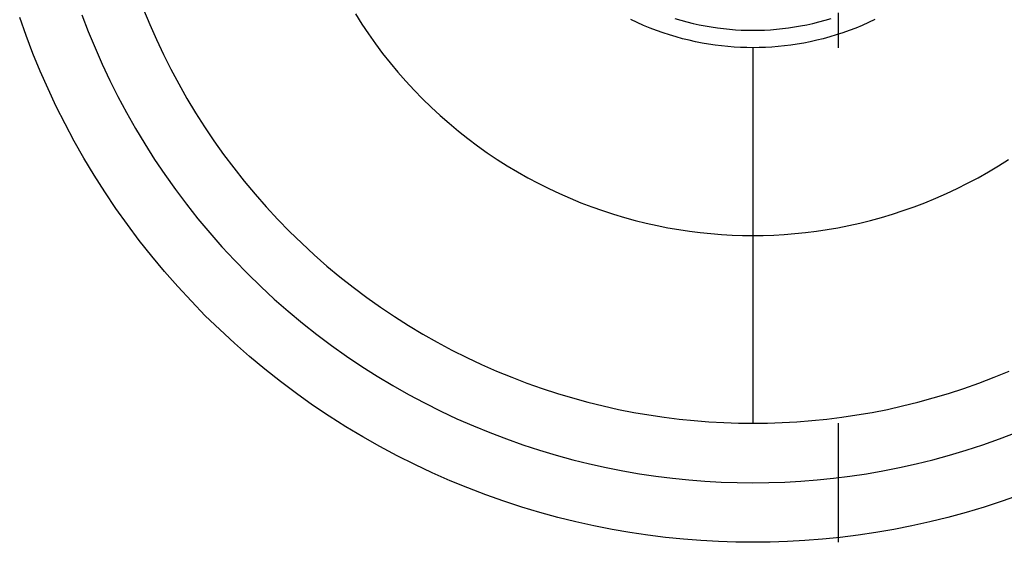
# Model space of a CAD drawing. Header units: millimetres. Extents: x -21.7 to 17.4, y -19.5 to 19.5.
# Tile 1 of 13: x -20.6 to 4.2, y -19.5 to -6.3. Entities that reach past the tile are written whole.
import ezdxf

# ---------------------------------------------------------------- set-up
doc = ezdxf.new("R2010")
doc.units = ezdxf.units.MM
doc.header["$MEASUREMENT"] = 0
doc.layers.add('Predefinito', color=5, linetype='Continuous')

msp = doc.modelspace()

# ---------------------------------------------------------------- linework, layer by layer
at = {"layer": 'Predefinito'}
for points in [[(-17.492, -6.074), (-17.336, -6.453), (-17.17, -6.831), (-16.993, -7.206), (-16.807, -7.578), (-16.61, -7.947), (-16.403, -8.312), (-16.187, -8.673), (-15.96, -9.029), (-15.724, -9.38), (-15.479, -9.726), (-15.224, -10.066), (-14.96, -10.4), (-14.687, -10.727), (-14.405, -11.048), (-14.115, -11.361), (-13.817, -11.667), (-13.511, -11.965), (-13.198, -12.255), (-12.877, -12.537), (-12.55, -12.81), (-12.216, -13.074), (-11.876, -13.329), (-11.53, -13.574), (-11.179, -13.81), (-10.823, -14.037), (-10.462, -14.253), (-10.097, -14.46), (-9.728, -14.657), (-9.356, -14.843), (-8.981, -15.02), (-8.603, -15.186), (-8.224, -15.342), (-7.842, -15.487), (-7.459, -15.623), (-7.075, -15.748), (-6.69, -15.863), (-6.305, -15.968), (-5.92, -16.063), (-5.536, -16.149), (-5.152, -16.225), (-4.77, -16.291), (-4.389, -16.347), (-4.01, -16.395), (-3.633, -16.433), (-3.258, -16.463), (-2.886, -16.484), (-2.516, -16.496), (-2.15, -16.5), (-1.784, -16.496), (-1.414, -16.484), (-1.042, -16.463), (-0.667, -16.433), (-0.29, -16.395), (0.089, -16.347), (0.47, -16.291), (0.852, -16.225), (1.236, -16.149), (1.62, -16.063), (2.005, -15.968), (2.39, -15.863), (2.775, -15.748), (3.159, -15.623), (3.542, -15.487), (3.924, -15.342), (4.303, -15.186)], [(-12.161, -6.185), (-12, -6.439), (-11.831, -6.69), (-11.656, -6.937), (-11.474, -7.179), (-11.286, -7.417), (-11.091, -7.651), (-10.891, -7.879), (-10.684, -8.103), (-10.471, -8.321), (-10.253, -8.534), (-10.029, -8.741), (-9.801, -8.941), (-9.567, -9.136), (-9.329, -9.324), (-9.087, -9.506), (-8.84, -9.681), (-8.589, -9.85), (-8.335, -10.011), (-8.078, -10.166), (-7.818, -10.313), (-7.555, -10.453), (-7.289, -10.586), (-7.022, -10.712), (-6.753, -10.83), (-6.482, -10.942), (-6.209, -11.045), (-5.936, -11.142), (-5.662, -11.231), (-5.388, -11.314), (-5.113, -11.389), (-4.839, -11.456), (-4.565, -11.517), (-4.291, -11.571), (-4.019, -11.619), (-3.747, -11.659), (-3.476, -11.693), (-3.207, -11.72), (-2.94, -11.741), (-2.675, -11.756), (-2.411, -11.765), (-2.15, -11.768), (-1.889, -11.765), (-1.625, -11.756), (-1.36, -11.741), (-1.093, -11.72), (-0.824, -11.693), (-0.553, -11.659), (-0.281, -11.619), (-0.009, -11.571), (0.265, -11.517), (0.539, -11.456), (0.813, -11.389), (1.088, -11.314), (1.362, -11.231), (1.636, -11.142), (1.909, -11.045), (2.182, -10.942), (2.453, -10.83), (2.722, -10.712), (2.989, -10.586), (3.255, -10.453), (3.518, -10.313), (3.778, -10.166), (4.035, -10.011), (4.289, -9.85)], [(4.577, -18.303), (4.124, -18.463), (3.67, -18.611), (3.216, -18.747), (2.761, -18.872), (2.306, -18.984), (1.852, -19.085), (1.398, -19.174), (0.946, -19.253), (0.496, -19.32), (0.048, -19.376), (-0.398, -19.421), (-0.841, -19.456), (-1.281, -19.481), (-1.717, -19.495), (-2.15, -19.5), (-2.583, -19.495), (-3.019, -19.481), (-3.459, -19.456), (-3.902, -19.421), (-4.348, -19.376), (-4.796, -19.32), (-5.246, -19.253), (-5.698, -19.174), (-6.152, -19.085), (-6.606, -18.984), (-7.061, -18.872), (-7.516, -18.747), (-7.97, -18.611), (-8.424, -18.463), (-8.877, -18.303), (-9.328, -18.131), (-9.777, -17.947), (-10.223, -17.75), (-10.666, -17.542), (-11.106, -17.322), (-11.542, -17.089), (-11.973, -16.845), (-12.4, -16.589), (-12.821, -16.321), (-13.236, -16.042), (-13.644, -15.752), (-14.046, -15.451), (-14.441, -15.139), (-14.828, -14.816), (-15.207, -14.484), (-15.577, -14.141), (-15.939, -13.789), (-16.291, -13.427), (-16.634, -13.057), (-16.966, -12.678), (-17.289, -12.291), (-17.601, -11.896), (-17.902, -11.494), (-18.192, -11.086), (-18.471, -10.671), (-18.739, -10.25), (-18.995, -9.823), (-19.239, -9.392), (-19.472, -8.956), (-19.692, -8.516), (-19.9, -8.073), (-20.097, -7.627), (-20.281, -7.178), (-20.453, -6.727), (-20.613, -6.274)], [(-19.045, -6.209), (-18.886, -6.626), (-18.716, -7.04), (-18.535, -7.452), (-18.343, -7.861), (-18.139, -8.267), (-17.925, -8.67), (-17.699, -9.068), (-17.463, -9.461), (-17.216, -9.85), (-16.958, -10.233), (-16.69, -10.61), (-16.412, -10.981), (-16.124, -11.345), (-15.827, -11.703), (-15.519, -12.052), (-15.203, -12.394), (-14.878, -12.728), (-14.544, -13.053), (-14.202, -13.369), (-13.853, -13.677), (-13.495, -13.974), (-13.131, -14.262), (-12.76, -14.54), (-12.383, -14.808), (-12, -15.066), (-11.611, -15.313), (-11.218, -15.549), (-10.82, -15.775), (-10.417, -15.989), (-10.011, -16.193), (-9.602, -16.385), (-9.19, -16.566), (-8.776, -16.736), (-8.359, -16.895), (-7.941, -17.043), (-7.523, -17.18), (-7.103, -17.305), (-6.683, -17.42), (-6.263, -17.524), (-5.844, -17.617), (-5.425, -17.699), (-5.008, -17.772), (-4.593, -17.834), (-4.179, -17.885), (-3.767, -17.927), (-3.358, -17.959), (-2.952, -17.982), (-2.55, -17.996), (-2.15, -18), (-1.75, -17.996), (-1.348, -17.982), (-0.942, -17.959), (-0.533, -17.927), (-0.121, -17.885), (0.293, -17.834), (0.708, -17.772), (1.125, -17.699), (1.544, -17.617), (1.963, -17.524), (2.383, -17.42), (2.803, -17.305), (3.223, -17.18), (3.641, -17.043), (4.059, -16.895), (4.476, -16.736)], [(0.923, -6.329), (0.763, -6.404), (0.602, -6.475), (0.44, -6.542), (0.277, -6.604), (0.114, -6.662), (-0.05, -6.715), (-0.214, -6.764), (-0.378, -6.809), (-0.542, -6.85), (-0.706, -6.886), (-0.87, -6.918), (-1.033, -6.946), (-1.195, -6.971), (-1.357, -6.991), (-1.518, -7.007), (-1.678, -7.02), (-1.836, -7.029), (-1.994, -7.034), (-2.15, -7.036), (-2.306, -7.034), (-2.464, -7.029), (-2.622, -7.02), (-2.782, -7.007), (-2.943, -6.991), (-3.105, -6.971), (-3.267, -6.946), (-3.43, -6.918), (-3.594, -6.886), (-3.758, -6.85), (-3.922, -6.809), (-4.086, -6.764), (-4.25, -6.715), (-4.414, -6.662), (-4.577, -6.604), (-4.74, -6.542), (-4.902, -6.475), (-5.063, -6.404), (-5.223, -6.329)], [(-4.119, -6.297), (-3.965, -6.343), (-3.811, -6.385), (-3.658, -6.423), (-3.504, -6.457), (-3.35, -6.487), (-3.198, -6.514), (-3.045, -6.536), (-2.894, -6.555), (-2.743, -6.571), (-2.593, -6.583), (-2.444, -6.591), (-2.296, -6.596), (-2.15, -6.597), (-2.004, -6.596), (-1.856, -6.591), (-1.707, -6.583), (-1.557, -6.571), (-1.406, -6.555), (-1.255, -6.536), (-1.102, -6.514), (-0.95, -6.487), (-0.796, -6.457), (-0.642, -6.423), (-0.489, -6.385), (-0.335, -6.343), (-0.181, -6.297)], [(-2.15, -7.036), (-2.15, -16.5)]]:
    msp.add_lwpolyline(points, dxfattribs=at)
at = {"layer": 'Predefinito', "extrusion": (1, 0, 0)}
for points in [[(-6.159, 0), (-7.036, 29.65)], [(-16.5, 29.65), (-19.5, 18.65)]]:
    msp.add_lwpolyline(points, dxfattribs=at)

doc.saveas('drawing.dxf')
